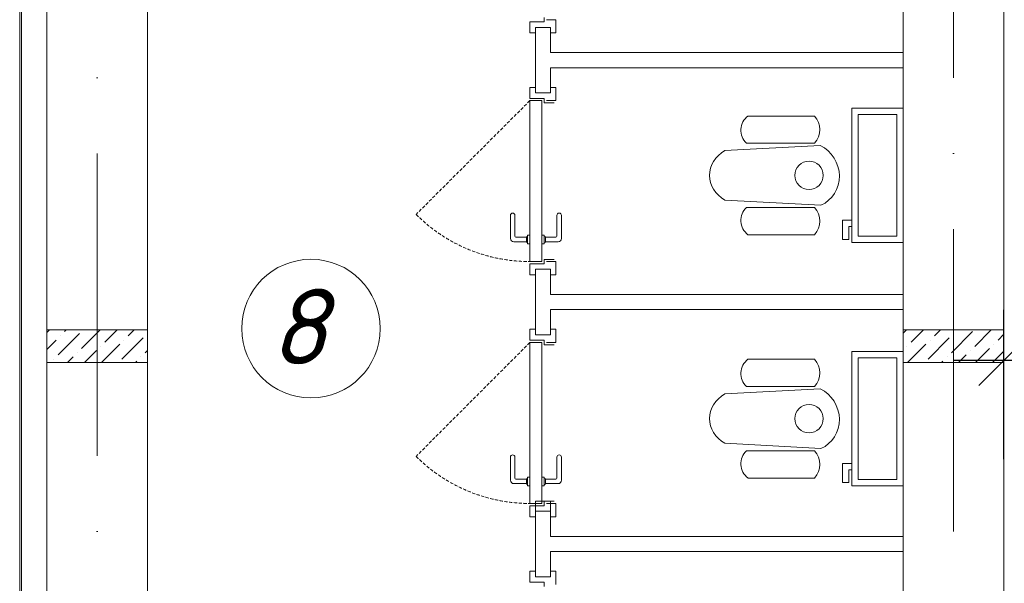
# Model space of a CAD drawing. Header units: millimetres. Extents: x 1114507 to 93926427, y 174473 to 817039.
# Tile 124 of 256: x 1738264 to 1742173, y 492395 to 494632. Entities that reach past the tile are written whole.
import ezdxf

# ---------------------------------------------------------------- set-up
doc = ezdxf.new("R2010")
doc.units = ezdxf.units.MM
doc.linetypes.add('ACAD_ISO10W100', pattern=[18, 12, -3, 0, -3])
doc.linetypes.add('Beruniy Xref$0$DASHED', pattern=[19.05, 12.7, -6.35])
for name, color, linetype, lineweight in [('expl', 234, 'Continuous', 13), ('размеры', 12, 'Continuous', 15), ('Сантехника', 150, 'Continuous', 13)]:
    doc.layers.add(name, color=color, linetype=linetype, lineweight=lineweight)
doc.layers.add('kcd_tx', color=7, linetype='Continuous')
doc.layers.add('АСО-стены кирпич 380 мм', color=7, linetype='Continuous', lineweight=35, true_color=0x745739)
doc.styles.get("Standard").update_dxf_attribs({"font": 'isocpeui.ttf'})
doc.dimstyles.new('Санжар', dxfattribs={"dimtxt": 240, "dimasz": 200, "dimexe": 200, "dimexo": 200, "dimgap": 50, "dimtad": 1, "dimdec": 0, "dimtxsty": 'Standard', "dimblk": 'OBLIQUE', "dimcen": 2.5, "dimdle": 200, "dimclrd": 152, "dimclre": 152, "dimclrt": 152, "dimadec": 0, "dimazin": 0, "dimtfac": 1, "dimtdec": 0, "dimtmove": 0, "dimatfit": 3, "dimldrblk": 'OBLIQUE', "dimfxl": 0, "dimlwd": 0, "dimlwe": 0, "dimarcsym": 0})

# ---------------------------------------------------------------- blocks, each defined once
blk = doc.blocks.new('blokqav3mak')
at = {"color": 252, "lineweight": 0, "ltscale": 100}
blk.add_line((1599459.4, 782732.1), (1599459.4, 775375.1), dxfattribs=at)
at = {"color": 32, "lineweight": 0, "ltscale": 100}
blk.add_line((1599466.4, 782725.1), (1599466.4, 775375.1), dxfattribs=at)
at = {"color": 1, "linetype": 'ACAD_ISO10W100', "lineweight": 0, "ltscale": 100}
for p, q in [((1599766.4, 782725.1), (1599766.4, 766825.1)), ((1603166.4, 782425.1), (1603166.4, 766825.1))]:
    blk.add_line(p, q, dxfattribs=at)
at = {"lineweight": 0, "ltscale": 100}
for p, q in [((1599566.4, 782625.1), (1599566.4, 775455.1)), ((1599966.4, 782225.1), (1599966.4, 775455.1)), ((1602966.4, 776325.1), (1602966.4, 782225.1)), ((1603366.4, 776325.1), (1603366.4, 782225.1))]:
    blk.add_line(p, q, dxfattribs=at)
at = {"color": 0, "lineweight": 0}
for p, q in [((1601484.5, 781403.2), (1601484.5, 781447)), ((1601484.5, 781447), (1601541.4, 781447)), ((1601541.4, 781447), (1601541.4, 781464.5)), ((1601550.1, 781455.7), (1601588.2, 781455.7)), ((1601588.2, 781455.7), (1601588.2, 781403.2)), ((1601506.4, 781403.2), (1601484.5, 781403.2)), ((1601506.4, 781425.1), (1601566.4, 781425.1)), ((1601588.2, 781403.2), (1601566.4, 781403.2)), ((1601506.4, 781187), (1601484.5, 781187)), ((1601484.5, 781187), (1601484.5, 781143.2)), ((1601506.4, 781165.1), (1601566.4, 781165.1)), ((1601588.2, 781187), (1601566.4, 781187)), ((1601588.2, 781134.5), (1601588.2, 781187)), ((1601484.5, 781143.2), (1601541.4, 781143.2)), ((1601532.6, 781134.5), (1601484.5, 781134.5)), ((1601484.5, 781134.5), (1601484.5, 780495.7)), ((1601532.6, 780495.7), (1601532.6, 781134.5)), ((1601541.4, 781143.2), (1601541.4, 781125.7)), ((1601541.4, 781125.7), (1601580.7, 781125.7)), ((1601550.1, 781134.5), (1601588.2, 781134.5)), ((1601407.5, 780587.6), (1601407.5, 780679.5)), ((1601425, 780679.5), (1601425, 780596.4)), ((1601592.1, 780679.5), (1601592.1, 780596.4)), ((1601609.6, 780587.6), (1601609.6, 780679.5)), ((1601470.5, 780574.5), (1601420.6, 780574.5)), ((1601429.4, 780592), (1601470.5, 780592)), ((1601470.5, 780574.5), (1601470.5, 780592)), ((1601474.9, 780596.4), (1601475.7, 780596.4)), ((1601484.5, 780600.7), (1601475.7, 780600.7)), ((1601475.7, 780600.7), (1601475.7, 780565.7)), ((1601484.5, 780565.7), (1601484.5, 780600.7)), ((1601532.6, 780600.7), (1601541.4, 780600.7)), ((1601541.4, 780600.7), (1601541.4, 780565.7)), ((1601542.2, 780596.4), (1601541.4, 780596.4)), ((1601587.7, 780592), (1601546.6, 780592)), ((1601546.6, 780574.5), (1601546.6, 780592)), ((1601546.6, 780574.5), (1601596.4, 780574.5)), ((1601475.7, 780570.1), (1601474.9, 780570.1)), ((1601475.7, 780565.7), (1601484.5, 780565.7)), ((1601541.4, 780565.7), (1601532.6, 780565.7)), ((1601541.4, 780570.1), (1601542.2, 780570.1)), ((1601484.5, 780495.7), (1601532.6, 780495.7)), ((1601541.4, 780487), (1601541.4, 780504.5)), ((1601541.4, 780504.5), (1601580.7, 780504.5)), ((1601550.1, 780495.7), (1601588.2, 780495.7)), ((1601588.2, 780495.7), (1601588.2, 780443.2)), ((1601484.5, 780443.2), (1601484.5, 780487)), ((1601484.5, 780487), (1601541.4, 780487)), ((1601506.4, 780465.1), (1601566.4, 780465.1)), ((1601506.4, 780443.2), (1601484.5, 780443.2)), ((1601588.2, 780443.2), (1601566.4, 780443.2)), ((1601506.4, 780227), (1601484.5, 780227)), ((1601484.5, 780227), (1601484.5, 780183.2)), ((1601588.2, 780227), (1601566.4, 780227)), ((1601588.2, 780174.5), (1601588.2, 780227)), ((1601484.5, 780183.2), (1601541.4, 780183.2)), ((1601506.4, 780205.1), (1601566.4, 780205.1)), ((1601541.4, 780183.2), (1601541.4, 780165.7)), ((1601532.6, 780174.5), (1601484.5, 780174.5)), ((1601484.5, 780174.5), (1601484.5, 779535.7)), ((1601532.6, 779535.7), (1601532.6, 780174.5)), ((1601541.4, 780165.7), (1601580.7, 780165.7)), ((1601550.1, 780174.5), (1601588.2, 780174.5)), ((1601407.5, 779627.6), (1601407.5, 779719.5)), ((1601425, 779719.5), (1601425, 779636.4)), ((1601592.1, 779719.5), (1601592.1, 779636.4)), ((1601609.6, 779627.6), (1601609.6, 779719.5)), ((1601474.9, 779636.4), (1601475.7, 779636.4)), ((1601484.5, 779640.7), (1601475.7, 779640.7)), ((1601475.7, 779640.7), (1601475.7, 779605.7)), ((1601484.5, 779605.7), (1601484.5, 779640.7)), ((1601532.6, 779640.7), (1601541.4, 779640.7)), ((1601541.4, 779640.7), (1601541.4, 779605.7)), ((1601542.2, 779636.4), (1601541.4, 779636.4)), ((1601470.5, 779614.5), (1601420.6, 779614.5)), ((1601429.4, 779632), (1601470.5, 779632)), ((1601470.5, 779614.5), (1601470.5, 779632)), ((1601475.7, 779610.1), (1601474.9, 779610.1)), ((1601475.7, 779605.7), (1601484.5, 779605.7)), ((1601541.4, 779605.7), (1601532.6, 779605.7)), ((1601541.4, 779610.1), (1601542.2, 779610.1)), ((1601587.7, 779632), (1601546.6, 779632)), ((1601546.6, 779614.5), (1601546.6, 779632)), ((1601546.6, 779614.5), (1601596.4, 779614.5)), ((1601484.5, 779535.7), (1601532.6, 779535.7)), ((1601484.5, 779483.2), (1601484.5, 779527)), ((1601484.5, 779527), (1601541.4, 779527)), ((1601541.4, 779527), (1601541.4, 779544.5)), ((1601541.4, 779544.5), (1601580.7, 779544.5)), ((1601550.1, 779535.7), (1601588.2, 779535.7)), ((1601588.2, 779535.7), (1601588.2, 779483.2)), ((1601506.4, 779483.2), (1601484.5, 779483.2)), ((1601506.4, 779505.1), (1601566.4, 779505.1)), ((1601588.2, 779483.2), (1601566.4, 779483.2)), ((1601506.4, 779267), (1601484.5, 779267)), ((1601484.5, 779267), (1601484.5, 779223.2)), ((1601506.4, 779245.1), (1601566.4, 779245.1)), ((1601588.2, 779267), (1601566.4, 779267)), ((1601588.2, 779214.5), (1601588.2, 779267)), ((1601484.5, 779223.2), (1601541.4, 779223.2)), ((1601541.4, 779223.2), (1601541.4, 779205.7))]:
    blk.add_line(p, q, dxfattribs=at)
at = {"color": 0, "linetype": 'Beruniy Xref$0$DASHED', "lineweight": 0}
for p, q in [((1601484.5, 781134.5), (1601032.8, 780682.8)), ((1601484.5, 780174.5), (1601032.8, 779722.8))]:
    blk.add_line(p, q, dxfattribs=at)
at = {"linetype": 'Continuous', "lineweight": 0, "ltscale": 100}
for p, q in [((1599566.4, 780214.5, 0), (1599577, 780225.1, 0)), ((1599637.4, 780218.2, 0), (1599644.3, 780225.1, 0)), ((1599704.8, 780150.9, 0), (1599779, 780225.1, 0)), ((1599797.4, 780176.1, 0), (1599846.4, 780225.1, 0)), ((1599890, 780201.4, 0), (1599913.7, 780225.1, 0)), ((1602966.4, 780211.9, 0), (1602979.5, 780225.1, 0)), ((1602997.9, 780176.1, 0), (1603046.9, 780225.1, 0)), ((1603090.5, 780201.4, 0), (1603114.2, 780225.1, 0)), ((1603250.5, 780159.3, 0), (1603316.3, 780225.1, 0)), ((1599566.4, 780147.1, 0), (1599603.8, 780184.5, 0)), ((1599612.2, 780125.6, 0), (1599696.4, 780209.8, 0)), ((1599620.6, 780201.4, 0), (1599620.6, 780201.4, 0)), ((1599864.7, 780108.8, 0), (1599948.9, 780193, 0)), ((1599873.2, 780184.5, 0), (1599873.2, 780184.5, 0)), ((1599965.8, 780209.8, 0), (1599965.8, 780209.8, 0)), ((1603065.2, 780108.8, 0), (1603149.4, 780193, 0)), ((1603073.7, 780184.5, 0), (1603073.7, 780184.5, 0)), ((1603157.8, 780134, 0), (1603242, 780218.2, 0)), ((1603166.3, 780209.8, 0), (1603166.3, 780209.8, 0)), ((1603343.1, 780184.5, 0), (1603366.4, 780207.8, 0)), ((1599716.4, 780095.1, 0), (1599763.7, 780142.4, 0)), ((1599780.6, 780159.3, 0), (1599780.6, 780159.3, 0)), ((1599783.7, 780095.1, 0), (1599856.3, 780167.7, 0)), ((1599957.4, 780134, 0), (1599966.4, 780143, 0)), ((1602981, 780159.3, 0), (1602981, 780159.3, 0)), ((1602984.2, 780095.1, 0), (1603056.8, 780167.7, 0)), ((1603233.6, 780142.4, 0), (1603233.6, 780142.4, 0)), ((1603253.6, 780095.1, 0), (1603309.4, 780150.9, 0)), ((1603321, 780095.1, 0), (1603366.4, 780140.5, 0)), ((1603326.2, 780167.7, 0), (1603326.2, 780167.7, 0)), ((1599595.3, 780108.8, 0), (1599595.3, 780108.8, 0)), ((1599649, 780095.1, 0), (1599671.1, 780117.2, 0)), ((1599687.9, 780134, 0), (1599687.9, 780134, 0)), ((1599940.5, 780117.2, 0), (1599940.5, 780117.2, 0)), ((1603141, 780117.2, 0), (1603141, 780117.2, 0)), ((1603186.3, 780095.1, 0), (1603216.8, 780125.6, 0)), ((1599918.4, 780095.1, 0), (1599923.7, 780100.4, 0)), ((1603118.9, 780095.1, 0), (1603124.2, 780100.4, 0))]:
    blk.add_line(p, q, dxfattribs=at)
at = {"color": 0, "lineweight": 0}
for centre, radius, start, end in [((1601416.3, 780679.5), 8.75, 360, 180), ((1601600.8, 780679.5), 8.75, 360, 180), ((1601420.6, 780587.6), 13.1, 180, 270), ((1601429.4, 780596.4), 4.37, 180, 270), ((1601474.9, 780592), 4.37, 90, 180), ((1601474.9, 780574.5), 4.37, 180, 270), ((1601542.2, 780592), 4.37, 360, 90), ((1601542.2, 780574.5), 4.37, 270, 360), ((1601587.7, 780596.4), 4.37, 270, 360), ((1601596.4, 780587.6), 13.1, 270, 360), ((1601416.3, 779719.5), 8.75, 360, 180), ((1601600.8, 779719.5), 8.75, 360, 180), ((1601429.4, 779636.4), 4.37, 180, 270), ((1601474.9, 779632), 4.37, 90, 180), ((1601542.2, 779632), 4.37, 360, 90), ((1601587.7, 779636.4), 4.37, 270, 360), ((1601420.6, 779627.6), 13.1, 180, 270), ((1601474.9, 779614.5), 4.37, 180, 270), ((1601542.2, 779614.5), 4.37, 270, 360), ((1601596.4, 779627.6), 13.1, 270, 360)]:
    blk.add_arc(centre, radius, start, end, dxfattribs=at)
at = {"color": 0, "linetype": 'Beruniy Xref$0$DASHED', "lineweight": 0}
for centre in [(1601484.5, 781134.5), (1601484.5, 780174.5)]:
    blk.add_arc(centre, 638.7, 225, 270, dxfattribs=at)
at = {"layer": 'АСО-стены кирпич 380 мм', "color": 5, "lineweight": 0}
for p, q in [((1601506.4, 781165.1), (1601506.4, 781425.1)), ((1601506.4, 781425.1), (1601566.4, 781425.1)), ((1601566.4, 781425.1), (1601566.4, 781325.1)), ((1601566.4, 781325.1), (1602966.4, 781325.1)), ((1602966.4, 781325.1), (1602966.4, 781265.1)), ((1601566.4, 781265.1), (1601566.4, 781165.1)), ((1602966.4, 781265.1), (1601566.4, 781265.1)), ((1601566.4, 781165.1), (1601506.4, 781165.1)), ((1601506.4, 780205.1), (1601506.4, 780465.1)), ((1601506.4, 780465.1), (1601566.4, 780465.1)), ((1601566.4, 780465.1), (1601566.4, 780365.1)), ((1601566.4, 780365.1), (1602966.4, 780365.1)), ((1602966.4, 780365.1), (1602966.4, 780305.1)), ((1601566.4, 780305.1), (1601566.4, 780205.1)), ((1602966.4, 780305.1), (1601566.4, 780305.1)), ((1601566.4, 780205.1), (1601506.4, 780205.1)), ((1601506.4, 779245.1), (1601506.4, 779545.1)), ((1601506.4, 779545.1), (1601566.4, 779545.1)), ((1601566.4, 779545.1), (1601566.4, 779405.1)), ((1601566.4, 779405.1), (1602966.4, 779405.1)), ((1602966.4, 779405.1), (1602966.4, 779345.1)), ((1601566.4, 779345.1), (1601566.4, 779245.1)), ((1602966.4, 779345.1), (1601566.4, 779345.1)), ((1601566.4, 779245.1), (1601506.4, 779245.1))]:
    blk.add_line(p, q, dxfattribs=at)
at = {"layer": 'размеры', "lineweight": 0, "ltscale": 5}
for p, q in [((1599566.4, 780095.1), (1599566.4, 780225.1)), ((1599566.4, 780225.1), (1599966.4, 780225.1)), ((1599966.4, 780225.1), (1599566.4, 780225.1)), ((1599566.4, 780225.1), (1599566.4, 780095.1)), ((1599966.4, 780225.1), (1599966.4, 780095.1)), ((1599966.4, 780095.1), (1599966.4, 780225.1)), ((1602966.4, 780095.1), (1602966.4, 780225.1)), ((1602966.4, 780225.1), (1603366.4, 780225.1)), ((1603366.4, 780225.1), (1602966.4, 780225.1)), ((1602966.4, 780225.1), (1602966.4, 780095.1)), ((1603366.4, 780225.1), (1603366.4, 780095.1)), ((1603366.4, 780095.1), (1603366.4, 780225.1)), ((1599966.4, 780095.1), (1599566.4, 780095.1)), ((1599566.4, 780095.1), (1599966.4, 780095.1)), ((1603366.4, 780095.1), (1602966.4, 780095.1)), ((1602966.4, 780095.1), (1603366.4, 780095.1))]:
    blk.add_line(p, q, dxfattribs=at)
at = {"layer": 'Сантехника', "lineweight": 0}
for p, q in [((1602966.4, 781104.7), (1602763.2, 781104.7)), ((1602763.2, 781104.7), (1602763.2, 780571.3)), ((1602941.4, 781079.7), (1602788.2, 781079.7)), ((1602788.2, 781079.7), (1602788.2, 780596.3)), ((1602941.4, 780596.3), (1602941.4, 781079.7)), ((1602966.4, 780571.3), (1602966.4, 781104.7)), ((1602349.6, 781073.5), (1602614.9, 781073.5)), ((1602344.2, 780965.4), (1602614.9, 780965.4)), ((1602637, 780956.3), (1602258.2, 780936)), ((1602258.2, 780740), (1602639.9, 780719.5)), ((1602344.2, 780710.5), (1602614.9, 780710.5)), ((1602763.2, 780660.2), (1602725.1, 780660.2)), ((1602725.1, 780660.2), (1602725.1, 780584)), ((1602750.5, 780584), (1602750.5, 780634.8)), ((1602750.5, 780634.8), (1602763.2, 780634.8)), ((1602349.6, 780602.4), (1602614.9, 780602.4)), ((1602725.1, 780584), (1602750.5, 780584)), ((1602763.2, 780571.3), (1602966.4, 780571.3)), ((1602788.2, 780596.3), (1602941.4, 780596.3)), ((1602349.6, 780107.9), (1602614.9, 780107.9)), ((1602966.4, 780139.1), (1602763.2, 780139.1)), ((1602763.2, 780139.1), (1602763.2, 779605.7)), ((1602941.4, 780114.1), (1602788.2, 780114.1)), ((1602788.2, 780114.1), (1602788.2, 779630.7)), ((1602941.4, 779630.7), (1602941.4, 780114.1)), ((1602966.4, 779605.7), (1602966.4, 780139.1)), ((1602637, 779990.7), (1602258.2, 779970.4)), ((1602344.2, 779999.8), (1602614.9, 779999.8)), ((1602258.2, 779774.4), (1602639.9, 779753.9)), ((1602344.2, 779744.9), (1602614.9, 779744.9)), ((1602763.2, 779694.6), (1602725.1, 779694.6)), ((1602725.1, 779694.6), (1602725.1, 779618.4)), ((1602349.6, 779636.8), (1602614.9, 779636.8)), ((1602750.5, 779618.4), (1602750.5, 779669.2)), ((1602750.5, 779669.2), (1602763.2, 779669.2)), ((1602725.1, 779618.4), (1602750.5, 779618.4)), ((1602763.2, 779605.7), (1602966.4, 779605.7)), ((1602788.2, 779630.7), (1602941.4, 779630.7))]:
    blk.add_line(p, q, dxfattribs=at)
for centre in [(1602592.7, 780838), (1602592.7, 779872.4)]:
    blk.add_circle(centre, 56.3, dxfattribs=at)
for centre, radius, start, end in [((1602393.8, 781017.1), 71.6, 128.0827, 226.1727), ((1602553.1, 781019.5), 82.1, 318.785, 41.145), ((1602393.8, 780658.8), 71.6, 133.8273, 231.9173), ((1602553.1, 780656.4), 82.1, 318.855, 41.215), ((1602393.8, 780051.5), 71.6, 128.0827, 226.1727), ((1602553.1, 780053.9), 82.1, 318.785, 41.145), ((1602393.8, 779693.2), 71.6, 133.8273, 231.9173), ((1602553.1, 779690.8), 82.1, 318.855, 41.215)]:
    blk.add_arc(centre, radius, start, end, dxfattribs=at)
at = {"layer": 'Сантехника', "lineweight": 0, "extrusion": (0, 0, -1)}
for centre, major_axis, ratio, start_param, end_param in [((1602336, 780838), (138, 0), 0.859529, 2.169462, 4.113723), ((1602585.4, 780839.3), (70.6, -111.3), 0.957892, 4.142259, 6.427427), ((1602585.4, 779873.7), (70.6, -111.3), 0.957892, 4.142259, 6.427427), ((1602336, 779872.4), (138, 0), 0.859529, 2.169462, 4.113723)]:
    blk.add_ellipse(centre, major_axis=major_axis, ratio=ratio, start_param=start_param, end_param=end_param, dxfattribs=at)
blk = doc.blocks.new('_Oblique')
at = {"color": 0, "linetype": 'ByBlock', "lineweight": -2}
blk.add_line((-0.5, -0.5), (0.5, 0.5), dxfattribs=at)
blk = doc.blocks.new('*D1996')
at = {"layer": 'Defpoints', "color": 0, "lineweight": 40, "ltscale": 100, "transparency": 16777216}
for p in [(1744771.2, 493280.5), (1742171.2, 492687.5), (1744771.2, 492687.5)]:
    blk.add_point(p, dxfattribs=at)
at = {"layer": 'kcd_tx', "color": 152, "ltscale": 100, "transparency": 16777216}
for p, q in [((1742171.2, 492887.5), (1742171.2, 493480.5)), ((1744771.2, 492887.5), (1744771.2, 493480.5)), ((1741971.2, 493280.5), (1744971.2, 493280.5))]:
    blk.add_line(p, q, dxfattribs=at)
at = {"layer": 'kcd_tx', "color": 152, "ltscale": 100, "transparency": 16777216, "xscale": 200, "yscale": 200, "zscale": 200, "rotation": 180}
blk.add_blockref('_Oblique', (1742171.2, 493280.5), dxfattribs=at)
at = {"layer": 'kcd_tx', "color": 152, "ltscale": 100, "transparency": 16777216, "xscale": 200, "yscale": 200, "zscale": 200}
blk.add_blockref('_Oblique', (1744771.2, 493280.5), dxfattribs=at)
at = {"layer": 'kcd_tx', "color": 152, "lineweight": 35, "ltscale": 100, "transparency": 16777216, "insert": (1743471.2, 493450.5), "char_height": 240, "attachment_point": 5}
blk.add_mtext('2600', dxfattribs=at)

msp = doc.modelspace()

# ---------------------------------------------------------------- linework, layer by layer
at = {"layer": 'expl', "lineweight": 0}
msp.add_circle((1739420.5, 493405.8), 275.1, dxfattribs=at)

# ---------------------------------------------------------------- block references
at = {"color": 0}
msp.add_blockref('blokqav3mak', (138804.9, -286823.9), dxfattribs=at)

# ---------------------------------------------------------------- texts
at = {"lineweight": 0, "insert": (1739483, 493563.9), "char_height": 300, "width": 349.19, "attachment_point": 3}
msp.add_mtext('8', dxfattribs=at)

# ---------------------------------------------------------------- dimensions: what is measured, and where the dimension line sits
at = {"layer": 'kcd_tx', "lineweight": 35, "ltscale": 100}
dim = msp.add_linear_dim(base=(1744771.2, 493280.5), p1=(1742171.2, 492687.5), p2=(1744771.2, 492687.5), dimstyle='Санжар', override={"dimfxl": 200, "dimtfillclr": 253, "dimlwd": 65535, "dimlwe": 65535, "dimarcsym": 2}, dxfattribs=at)
dim.commit()
dim.dimension.update_dxf_attribs({"geometry": '*D1996', "text_midpoint": (1743471.2, 493450.5)})

doc.saveas('drawing.dxf')
